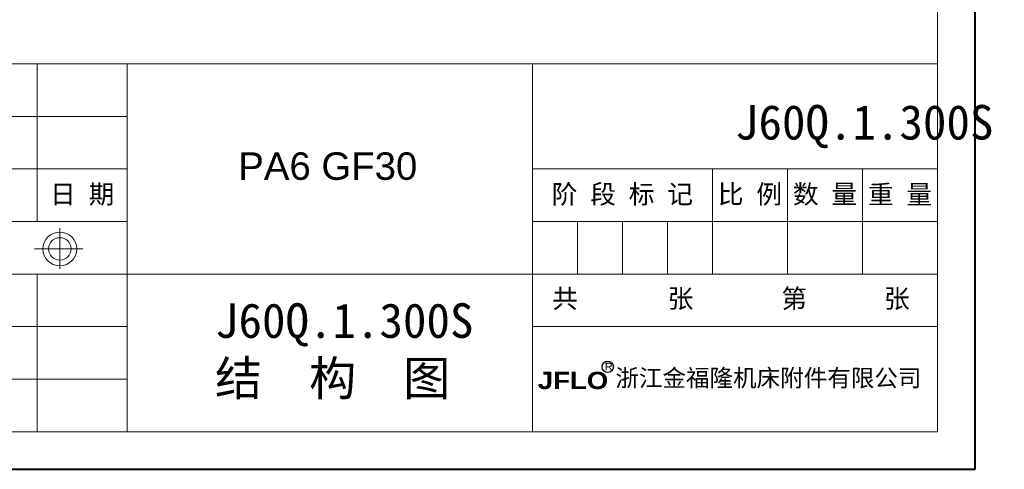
# Model space of a CAD drawing. Header units: millimetres. Extents: x -608 to 1473, y -502 to 956.
# Tile 15 of 52: x 829 to 1473, y -502 to -208. Entities that reach past the tile are written whole.
import ezdxf

# ---------------------------------------------------------------- set-up
doc = ezdxf.new("R2010")
doc.units = ezdxf.units.MM
doc.linetypes.add('CENTER2', pattern=[28.575, 19.05, -3.175, 3.175, -3.175])
doc.layers.add('标注', color=1, linetype='Continuous', lineweight=13)
doc.layers.add('标注线', color=7, linetype='Continuous', lineweight=15)
doc.styles.add('样式 6', font='仿宋_GB2312.ttf')

msp = doc.modelspace()

# ---------------------------------------------------------------- linework, layer by layer
at = {"color": 7, "lineweight": 40}
for p, q in [((1454.266, -502.447), (1454.266, 955.824)), ((-607.936, -502.447), (1454.266, -502.447))]:
    msp.add_line(p, q, dxfattribs=at)
at = {"color": 7, "lineweight": 13}
for p, q in [((1429.716, -477.897), (1429.716, 931.274)), ((329.801, -237.307), (1429.716, -237.307)), ((545.915, -477.897), (1429.716, -477.897))]:
    msp.add_line(p, q, dxfattribs=at)
at = {"color": 7, "lineweight": 15}
for p, q in [((840.516, -237.307), (840.516, -340.417)), ((899.436, -237.307), (899.436, -477.897)), ((1164.576, -477.897), (1164.576, -237.307)), ((545.915, -271.677), (899.436, -271.677)), ((545.915, -306.047), (899.436, -306.047)), ((1164.576, -306.047), (1429.716, -306.047)), ((1282.416, -374.787), (1282.416, -306.047)), ((1331.516, -374.787), (1331.516, -306.047)), ((1380.616, -374.787), (1380.616, -306.047)), ((545.915, -340.417), (899.436, -340.417)), ((1164.576, -340.417), (1429.716, -340.417)), ((1194.036, -374.787), (1194.036, -340.417)), ((1223.496, -374.787), (1223.496, -340.417)), ((1252.956, -374.787), (1252.956, -340.417)), ((855.383, -371.319), (855.383, -344.819)), ((838.727, -358.362), (870.361, -358.362)), ((545.915, -374.787), (1130.206, -374.787)), ((840.516, -374.787), (840.516, -477.897)), ((1130.206, -374.787), (1429.716, -374.787)), ((545.915, -409.157), (899.436, -409.157)), ((1164.576, -409.157), (1429.716, -409.157)), ((545.915, -443.527), (899.436, -443.527))]:
    msp.add_line(p, q, dxfattribs=at)
for radius in [11.048, 7.365]:
    msp.add_circle((855.383, -358.362), radius, dxfattribs=at)
at = {"layer": '标注', "color": 7, "lineweight": 30}
msp.add_circle((1213.922, -435.445), 3.695, dxfattribs=at)

# ---------------------------------------------------------------- texts
at = {"color": 7, "insert": (1297.185, -264.24), "char_height": 22.59934, "attachment_point": 1, "style": '样式 6'}
msp.add_mtext('J60Q.1.300S', dxfattribs=at)
at = {"attachment_point": 1, "style": '样式 6'}
for s, insert, char_height in [('{\\fArial|b0|i0|c0|p32;PA6 GF30\\f楷体_GB2312|b0|i0|c134|p49;  }', (972.163, -295.229), 17.95834), ('{\\C7;J60Q.1.300S\\P}结  构  图', (956.927, -393.909), 22.59934)]:
    msp.add_mtext(s, dxfattribs=dict(at, insert=insert, char_height=char_height))
at = {"color": 7, "linetype": 'CENTER2', "lineweight": 18, "char_height": 12.32691, "width": 133.16668, "attachment_point": 1, "style": '样式 6'}
for s, insert in [('{\\fSimSun|b0|i0|c134|p2;  共       张}', (1160.826, -384.618)), ('{\\fSimSun|b0|i0|c134|p2;  第      张}', (1310.8, -384.618))]:
    msp.add_mtext(s, dxfattribs=dict(at, insert=insert))
at = {"layer": '标注', "color": 7, "lineweight": 9, "attachment_point": 1, "style": '样式 6'}
for s, insert, char_height, width in [('{\\fArial|b0|i0|c0|p32;R}', (1212.032, -432.783), 5.0607, 3.61115), ('{\\fSimHei|b0|i0|c134|p2;浙江金福隆机床附件有限公司}', (1218.9, -437.081), 11.2962, 212.7925), ('{\\fArial Black|b0|i0|c0|p34;JFLO}', (1168.095, -438.685), 11.2962, 110.9305)]:
    msp.add_mtext(s, dxfattribs=dict(at, insert=insert, char_height=char_height, width=width))
at = {"layer": '标注线', "color": 7, "lineweight": 18, "char_height": 12.3269, "attachment_point": 5, "style": '样式 6'}
for s, insert, width in [('日 期', (869.976, -323.232), 58.92005), ('阶 段 标 记', (1223.496, -323.232), 117.8401), ('比 例', (1306.966, -323.232), 49.10004), ('数 量', (1356.066, -323.232), 49.10004), ('重 量', (1405.166, -323.232), 49.10004)]:
    msp.add_mtext(s, dxfattribs=dict(at, insert=insert, width=width))

doc.saveas('drawing.dxf')
